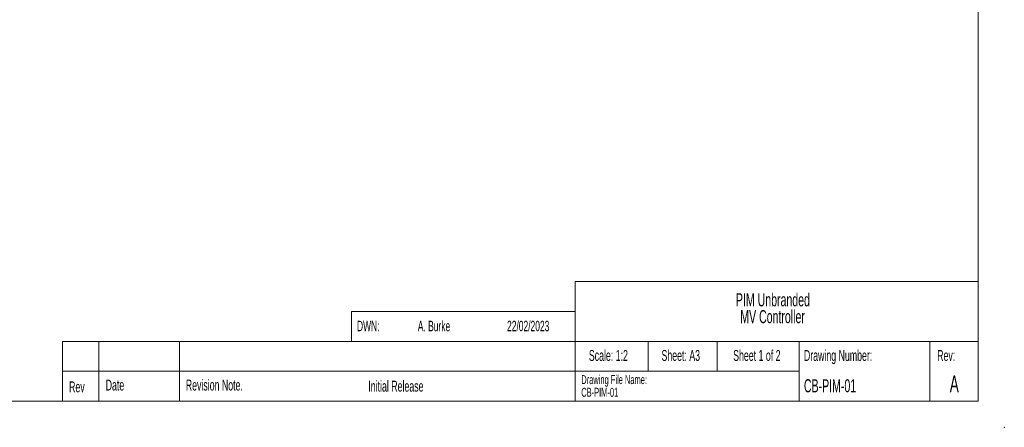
# Model space of a CAD drawing. Header units: millimetres. Extents: x 0 to 420, y 0 to 297.
# Tile 27 of 72: x 156 to 420, y 0 to 109. Entities that reach past the tile are written whole.
import ezdxf

# ---------------------------------------------------------------- set-up
doc = ezdxf.new("R2010")
doc.units = ezdxf.units.MM
doc.header["$PDSIZE"] = -1
doc.styles.add('SLDTEXTSTYLE0', font='TXT', dxfattribs={"width": 0.605})

# ---------------------------------------------------------------- blocks, each defined once
blk = doc.blocks.new('SW_NOTE_0')
at = {"color": 0, "linetype": 'Continuous', "lineweight": 0, "char_height": 3.5, "attachment_point": 2, "style": 'SLDTEXTSTYLE0'}
for s, insert in [('PIM Unbranded', (13.67, 4.51)), ('MV Controller', (13.58, 0))]:
    blk.add_mtext(s, dxfattribs=dict(at, insert=insert))
blk = doc.blocks.new('SW_NOTE_0_1')
at = {"color": 0, "linetype": 'Continuous', "lineweight": 0, "char_height": 2.4, "attachment_point": 1, "style": 'SLDTEXTSTYLE0'}
for s, insert in [('Drawing File Name:', (0, 3.09)), ('CB-PIM-01', (0, -0.31))]:
    blk.add_mtext(s, dxfattribs=dict(at, insert=insert))

msp = doc.modelspace()

# ---------------------------------------------------------------- linework, layer by layer
at = {"color": 7, "linetype": 'Continuous', "lineweight": 18}
for p, q in [((413, 290), (413, 7)), ((305, 39), (413, 39)), ((305, 39), (305, 7)), ((245, 31), (245, 23)), ((245, 31), (305, 31)), ((167.56, 23), (167.56, 7)), ((167.56, 23), (245, 23)), ((177.28, 23), (177.28, 7)), ((198.93, 23), (198.93, 7)), ((245, 23), (413, 23)), ((324.5, 23), (324.5, 15)), ((343, 23), (343, 15)), ((365, 15), (365, 23)), ((400, 15), (400, 23)), ((167.56, 15), (245, 15)), ((245, 15), (365, 15)), ((365, 15), (365, 7)), ((400, 15), (400, 7)), ((7, 7), (413, 7))]:
    msp.add_line(p, q, dxfattribs=at)
at = {"color": 7, "linetype": 'Continuous', "lineweight": 0}
msp.add_point((420, 0), dxfattribs=at)

# ---------------------------------------------------------------- block references
for name, p in [('SW_NOTE_0', (344.31, 31.38)), ('SW_NOTE_0_1', (306.61, 10.88))]:
    msp.add_blockref(name, p, dxfattribs=at)

# ---------------------------------------------------------------- texts
at = {"color": 7, "linetype": 'Continuous', "lineweight": 0, "style": 'SLDTEXTSTYLE0'}
for s, insert, char_height, attachment_point in [('DWN:', (246.5, 28.52), 2.8, 1), ('A. Burke', (262.8, 28.52), 2.8, 1), ('22/02/2023', (286.72, 28.52), 2.8, 1), ('Scale: 1:2', (313.88, 20.69), 2.91, 2), ('Sheet: A3', (333.28, 20.69), 2.91, 2), ('Sheet 1 of 2', (353.67, 20.69), 2.9104, 2), ('Drawing Number:', (366.29, 20.69), 2.9104, 1), ('Rev:', (404.43, 20.69), 2.91, 2), ('A', (406.59, 13.87), 4.5, 2), ('Rev', (169.33, 12.29), 2.91, 1), ('Date', (179.14, 12.76), 2.91, 1), ('Revision Note.', (200.61, 12.76), 2.9104, 1), ('Initial Release', (249.54, 12.47), 2.9104, 1), ('CB-PIM-01', (366.29, 12.87), 3.5, 1)]:
    msp.add_mtext(s, dxfattribs=dict(at, insert=insert, char_height=char_height, attachment_point=attachment_point))

doc.saveas('drawing.dxf')
